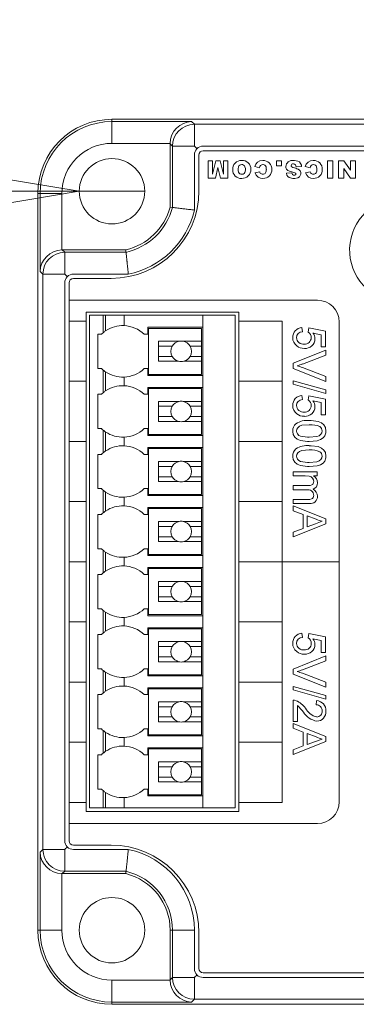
# Model space of a CAD drawing. Header units: inches. Extents: x 0.3 to 10.6, y 0.4 to 8.2.
# Tile 3 of 7: x 1.9 to 2.7, y 4.6 to 6.8. Entities that reach past the tile are written whole.
import ezdxf

# ---------------------------------------------------------------- set-up
doc = ezdxf.new("R2010")
doc.units = ezdxf.units.IN
doc.header["$MEASUREMENT"] = 0
doc.layers.add('FORMAT', color=7, linetype='Continuous', lineweight=0)
doc.styles.add('SLDTEXTSTYLE0', font='TXT', dxfattribs={"width": 0.75})
doc.dimstyles.new('SLDDIMSTYLE0', dxfattribs={"dimtxt": 0.25, "dimasz": 0.236, "dimexe": 0, "dimexo": 0.0625, "dimgap": 0.0625, "dimtad": 1, "dimtoh": 1, "dimdec": 3, "dimzin": 0, "dimdsep": 46, "dimtxsty": 'SLDTEXTSTYLE0', "dimblk1": 'CLOSED', "dimblk2": 'CLOSED', "dimsah": 1, "dimcen": 0.09, "dimadec": 0, "dimazin": 0, "dimtfac": 1, "dimtmove": 0, "dimatfit": 3, "dimldrblk": 'CLOSED', "dimfxl": 0, "dimtolj": 1, "dimtzin": 12, "dimarcsym": 0})

# ---------------------------------------------------------------- blocks, each defined once
blk = doc.blocks.new('_Closed')
at = {"color": 0, "linetype": 'ByBlock', "lineweight": -2}
for p, q in [((-1, 0.166667), (0, 0)), ((-1, 0.166667), (-1, -0.166667)), ((0, 0), (-1, -0.166667)), ((0, 0), (-1, 0))]:
    blk.add_line(p, q, dxfattribs=at)
blk = doc.blocks.new('*D3')
at = {"layer": 'FORMAT'}
for q in [(0.3395, 6.4343), (2.1839, 6.4343)]:
    blk.add_line((2.0339, 6.4343), q, dxfattribs=at)
for centre, start, end in [((0.7988, 6.6294), 153.4349, 206.5651), ((1.3383, 6.6294), 333.4349, 26.5651)]:
    blk.add_arc(centre, 0.4437, start, end, dxfattribs=at)
at = {"layer": 'FORMAT', "xscale": 0.236, "yscale": 0.236, "rotation": 359.9999999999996}
blk.add_blockref('_Closed', (2.0339, 6.4343, -0.1075), dxfattribs=at)
at = {"layer": 'FORMAT', "char_height": 0.25, "attachment_point": 1, "style": 'SLDTEXTSTYLE0'}
for s, insert in [('%%c', (0.4645, 6.7503)), ('0.150', (0.8415, 6.7503))]:
    blk.add_mtext(s, dxfattribs=dict(at, insert=insert))

msp = doc.modelspace()

# ---------------------------------------------------------------- linework, layer by layer
at = {"color": 7, "linetype": 'Continuous', "lineweight": 15}
for p, q in [((2.1089, 6.5993), (2.1089, 6.5941)), ((3.9889, 6.5993), (2.1089, 6.5993)), ((2.1089, 6.5941), (2.2915, 6.5941)), ((2.1089, 6.5941), (2.1089, 6.5441)), ((2.2915, 6.5941), (2.2978, 6.5878)), ((2.2978, 6.5878), (2.2978, 6.5378)), ((3.7998, 6.5878), (2.2978, 6.5878)), ((2.1089, 6.5441), (2.2424, 6.5441)), ((2.2424, 6.5433), (2.2478, 6.5378)), ((2.2424, 6.398), (2.2424, 6.5433)), ((2.2978, 6.5378), (2.2478, 6.5378)), ((2.2478, 6.5378), (2.2478, 6.3972)), ((2.3178, 6.5378), (3.7798, 6.5378)), ((3.7794, 6.5273), (2.3184, 6.5273)), ((2.2978, 6.3912), (2.2978, 6.5178)), ((2.3084, 6.5173), (2.3084, 6.4353)), ((2.3295, 6.4643), (2.3295, 6.5043)), ((2.3295, 6.5043), (2.3398, 6.5043)), ((2.3398, 6.5043), (2.3398, 6.4737)), ((2.3398, 6.4737), (2.3474, 6.5043)), ((2.352, 6.4886), (2.346, 6.4643)), ((2.3474, 6.5043), (2.3567, 6.5043)), ((2.358, 6.4643), (2.352, 6.4886)), ((2.3567, 6.5043), (2.3643, 6.4737)), ((2.3643, 6.4737), (2.3643, 6.5043)), ((2.3643, 6.5043), (2.3746, 6.5043)), ((2.3746, 6.5043), (2.3746, 6.4643)), ((2.4473, 6.4877), (2.4364, 6.4909)), ((2.4864, 6.4929), (2.4864, 6.5043)), ((2.4864, 6.5043), (2.4973, 6.5043)), ((2.4973, 6.4929), (2.4864, 6.4929)), ((2.4973, 6.5043), (2.4973, 6.4929)), ((2.5438, 6.491), (2.5313, 6.4903)), ((2.5632, 6.4877), (2.5523, 6.4909)), ((2.6029, 6.4643), (2.6029, 6.5043)), ((2.6029, 6.5043), (2.6154, 6.5043)), ((2.6154, 6.5043), (2.6154, 6.4643)), ((2.6286, 6.4643), (2.6286, 6.5043)), ((2.6286, 6.5043), (2.6405, 6.5043)), ((2.6405, 6.5043), (2.6556, 6.4823)), ((2.6557, 6.4643), (2.6405, 6.4864)), ((2.6405, 6.4864), (2.6405, 6.4643)), ((2.6556, 6.4823), (2.6556, 6.5043)), ((2.6556, 6.5043), (2.667, 6.5043)), ((2.667, 6.5043), (2.667, 6.4643)), ((2.346, 6.4643), (2.3295, 6.4643)), ((2.3746, 6.4643), (2.358, 6.4643)), ((2.4369, 6.4764), (2.4478, 6.4788)), ((2.509, 6.4755), (2.5215, 6.4762)), ((2.5528, 6.4764), (2.5637, 6.4788)), ((2.6154, 6.4643), (2.6029, 6.4643)), ((2.6405, 6.4643), (2.6286, 6.4643)), ((2.667, 6.4643), (2.6557, 6.4643)), ((1.9389, 6.4293), (1.9389, 4.7393)), ((1.9442, 6.4293), (1.9389, 6.4293)), ((1.9442, 6.2505), (1.9442, 6.4293)), ((1.9942, 6.4293), (1.9442, 6.4293)), ((1.9942, 6.2996), (1.9942, 6.4293)), ((2.0005, 6.2942), (1.995, 6.2996)), ((1.995, 6.2996), (2.1404, 6.2996)), ((2.0005, 6.2942), (2.0005, 6.2442)), ((2.141, 6.2942), (2.0005, 6.2942)), ((1.9505, 6.2442), (1.9442, 6.2505)), ((1.9505, 6.2442), (1.9505, 4.9245)), ((2.0005, 6.2442), (1.9505, 6.2442)), ((2.1074, 6.2343), (2.0204, 6.2343)), ((2.0205, 6.2442), (2.1463, 6.2442)), ((2.0005, 4.9445), (2.0005, 6.2242)), ((2.0104, 6.2243), (2.0104, 6.1843)), ((2.0104, 6.1843), (2.5799, 6.1843)), ((2.0104, 6.1363), (2.0104, 6.1843)), ((2.0499, 6.1568), (2.3999, 6.1568)), ((2.0499, 6.1363), (2.0499, 6.1568)), ((2.057, 6.1497), (2.057, 5.0198)), ((2.0885, 6.1497), (2.057, 6.1497)), ((2.0885, 6.1099), (2.0885, 6.1497)), ((2.0944, 6.1497), (2.0885, 6.1497)), ((2.0944, 6.1142), (2.0944, 6.1497)), ((2.1365, 6.1497), (2.0944, 6.1497)), ((2.1365, 6.126), (2.1365, 6.1497)), ((2.3169, 6.1497), (2.1365, 6.1497)), ((2.3169, 6.1222), (2.3169, 6.1497)), ((2.3917, 6.1497), (2.3169, 6.1497)), ((2.3917, 6.1497), (2.3917, 5.0198)), ((2.3999, 6.1568), (2.3999, 6.1363)), ((2.0104, 6.1363), (2.0104, 5.9983)), ((2.0104, 6.1363), (2.0499, 6.1363)), ((2.0499, 5.9983), (2.0499, 6.1363)), ((2.1909, 6.1222), (2.1909, 6.1064)), ((2.1909, 6.1222), (2.3169, 6.1222)), ((2.3169, 6.0119), (2.3169, 6.1222)), ((2.3999, 6.1363), (2.4994, 6.1363)), ((2.3999, 6.1363), (2.3999, 5.9983)), ((2.4994, 6.1363), (2.4994, 5.9983)), ((2.5446, 6.1218), (2.5456, 6.1122)), ((2.559, 6.1113), (2.56, 6.1209)), ((2.56, 6.1209), (2.5985, 6.1132)), ((2.6299, 6.1343), (2.6299, 5.5843)), ((2.0846, 6.1064), (2.0767, 6.1064)), ((2.0767, 6.0277), (2.0767, 6.1064)), ((2.1909, 6.1064), (2.183, 6.1064)), ((2.1928, 6.1198), (2.1928, 6.0143)), ((2.3141, 6.1198), (2.1928, 6.1198)), ((2.3141, 6.0903), (2.3141, 6.1198)), ((2.5889, 6.1053), (2.5694, 6.1091)), ((2.5889, 6.0776), (2.5889, 6.1053)), ((2.5985, 6.1132), (2.5985, 6.0776)), ((2.2157, 6.0903), (2.2633, 6.0903)), ((2.2157, 6.0442), (2.2157, 6.0903)), ((2.2157, 6.0788), (2.2472, 6.0788)), ((2.2719, 6.0903), (2.3141, 6.0903)), ((2.2881, 6.0788), (2.3141, 6.0788)), ((2.3141, 6.0788), (2.3141, 6.0903)), ((2.3141, 6.0552), (2.3141, 6.0788)), ((2.5985, 6.0776), (2.5889, 6.0776)), ((2.2472, 6.0552), (2.2157, 6.0552)), ((2.2881, 6.0552), (2.3141, 6.0552)), ((2.3141, 6.0442), (2.3141, 6.0552)), ((2.5244, 6.0396), (2.5994, 6.0698)), ((2.5994, 6.0584), (2.5457, 6.038)), ((2.5994, 6.0698), (2.5994, 6.0584)), ((2.2616, 6.0442), (2.2157, 6.0442)), ((2.3141, 6.0442), (2.2737, 6.0442)), ((2.3141, 6.0143), (2.3141, 6.0442)), ((2.5244, 6.0281), (2.5244, 6.0396)), ((2.0767, 6.0277), (2.0846, 6.0277)), ((2.0885, 5.9721), (2.0885, 6.0242)), ((2.0944, 5.9764), (2.0944, 6.0198)), ((2.1365, 5.9882), (2.1365, 6.008)), ((2.1909, 6.0277), (2.183, 6.0277)), ((2.1909, 6.0119), (2.1909, 6.0277)), ((2.1909, 6.0119), (2.3169, 6.0119)), ((2.1928, 6.0143), (2.3141, 6.0143)), ((2.3169, 5.9844), (2.3169, 6.0119)), ((2.5994, 5.9979), (2.5244, 6.0281)), ((2.5457, 6.0298), (2.5994, 6.0093)), ((2.5994, 6.0093), (2.5994, 5.9979)), ((2.0104, 5.9983), (2.0499, 5.9983)), ((2.0104, 5.9983), (2.0104, 5.8603)), ((2.0499, 5.8603), (2.0499, 5.9983)), ((2.4994, 5.9983), (2.3999, 5.9983)), ((2.3999, 5.9983), (2.3999, 5.8603)), ((2.4994, 5.8603), (2.4994, 5.9983)), ((2.5244, 5.9918), (2.5244, 5.9997)), ((2.5244, 5.9997), (2.5994, 5.9786)), ((2.5994, 5.9706), (2.5244, 5.9918)), ((2.0846, 5.9686), (2.0767, 5.9686)), ((2.0767, 5.8899), (2.0767, 5.9686)), ((2.1909, 5.9686), (2.183, 5.9686)), ((2.3169, 5.9844), (2.1909, 5.9844)), ((2.1909, 5.9686), (2.1909, 5.9844)), ((2.1928, 5.982), (2.1928, 5.8765)), ((2.3141, 5.982), (2.1928, 5.982)), ((2.3141, 5.9524), (2.3141, 5.982)), ((2.3169, 5.8741), (2.3169, 5.9844)), ((2.5446, 5.9661), (2.5456, 5.9565)), ((2.559, 5.9555), (2.56, 5.9651)), ((2.56, 5.9651), (2.5985, 5.9574)), ((2.5994, 5.9786), (2.5994, 5.9706)), ((2.2157, 5.9524), (2.2631, 5.9524)), ((2.2157, 5.9064), (2.2157, 5.9524)), ((2.2157, 5.941), (2.2472, 5.941)), ((2.2722, 5.9524), (2.3141, 5.9524)), ((2.2881, 5.941), (2.3141, 5.941)), ((2.3141, 5.941), (2.3141, 5.9524)), ((2.3141, 5.9174), (2.3141, 5.941)), ((2.5889, 5.9496), (2.5694, 5.9534)), ((2.5889, 5.9218), (2.5889, 5.9496)), ((2.5985, 5.9574), (2.5985, 5.9218)), ((2.2472, 5.9174), (2.2157, 5.9174)), ((2.2881, 5.9174), (2.3141, 5.9174)), ((2.3141, 5.9064), (2.3141, 5.9174)), ((2.5985, 5.9218), (2.5889, 5.9218)), ((2.2618, 5.9064), (2.2157, 5.9064)), ((2.3141, 5.9064), (2.2735, 5.9064)), ((2.3141, 5.8765), (2.3141, 5.9064)), ((2.0767, 5.8899), (2.0846, 5.8899)), ((2.0885, 5.8343), (2.0885, 5.8864)), ((2.0944, 5.8386), (2.0944, 5.882)), ((2.1909, 5.8899), (2.183, 5.8899)), ((2.1909, 5.8741), (2.1909, 5.8899)), ((2.1909, 5.8741), (2.3169, 5.8741)), ((2.1928, 5.8765), (2.3141, 5.8765)), ((2.3169, 5.8466), (2.3169, 5.8741)), ((2.0104, 5.8603), (2.0499, 5.8603)), ((2.0104, 5.8603), (2.0104, 5.7223)), ((2.0499, 5.7223), (2.0499, 5.8603)), ((2.1365, 5.8505), (2.1365, 5.8702)), ((2.3999, 5.8603), (2.4994, 5.8603)), ((2.3999, 5.8603), (2.3999, 5.7223)), ((2.4994, 5.8603), (2.4994, 5.7223)), ((2.0846, 5.8308), (2.0767, 5.8308)), ((2.0767, 5.7521), (2.0767, 5.8308)), ((2.1909, 5.8308), (2.183, 5.8308)), ((2.3169, 5.8466), (2.1909, 5.8466)), ((2.1909, 5.8308), (2.1909, 5.8466)), ((2.1928, 5.8442), (2.1928, 5.7387)), ((2.3141, 5.8442), (2.1928, 5.8442)), ((2.3141, 5.8146), (2.3141, 5.8442)), ((2.3169, 5.7363), (2.3169, 5.8466)), ((2.2157, 5.8146), (2.2631, 5.8146)), ((2.2157, 5.7686), (2.2157, 5.8146)), ((2.2722, 5.8146), (2.3141, 5.8146)), ((2.3141, 5.8032), (2.3141, 5.8146)), ((2.2157, 5.8032), (2.2472, 5.8032)), ((2.2881, 5.8032), (2.3141, 5.8032)), ((2.3141, 5.7796), (2.3141, 5.8032)), ((2.5244, 5.7813), (2.5244, 5.791)), ((2.5244, 5.791), (2.5792, 5.791)), ((2.5792, 5.791), (2.5792, 5.7813)), ((2.2472, 5.7796), (2.2157, 5.7796)), ((2.2618, 5.7686), (2.2157, 5.7686)), ((2.3141, 5.7686), (2.2735, 5.7686)), ((2.2881, 5.7796), (2.3141, 5.7796)), ((2.3141, 5.7686), (2.3141, 5.7796)), ((2.3141, 5.7387), (2.3141, 5.7686)), ((2.5523, 5.7813), (2.5244, 5.7813)), ((2.5244, 5.7496), (2.5244, 5.7592)), ((2.5244, 5.7592), (2.5594, 5.7592)), ((2.5792, 5.7813), (2.5707, 5.7813)), ((2.0767, 5.7521), (2.0846, 5.7521)), ((2.0885, 5.6965), (2.0885, 5.7486)), ((2.0944, 5.7009), (2.0944, 5.7442)), ((2.1909, 5.7521), (2.183, 5.7521)), ((2.1909, 5.7363), (2.1909, 5.7521)), ((2.1928, 5.7387), (2.3141, 5.7387)), ((2.5557, 5.7496), (2.5244, 5.7496)), ((2.0104, 5.7223), (2.0499, 5.7223)), ((2.0104, 5.7223), (2.0104, 5.5843)), ((2.0499, 5.5843), (2.0499, 5.7223)), ((2.1365, 5.7127), (2.1365, 5.7324)), ((2.1909, 5.7363), (2.3169, 5.7363)), ((2.3169, 5.7088), (2.3169, 5.7363)), ((2.4994, 5.7223), (2.3999, 5.7223)), ((2.3999, 5.7223), (2.3999, 5.5843)), ((2.4994, 5.5843), (2.4994, 5.7223)), ((2.5244, 5.7179), (2.5244, 5.7275)), ((2.5244, 5.7275), (2.5583, 5.7275)), ((2.5619, 5.7179), (2.5244, 5.7179)), ((2.0846, 5.693), (2.0767, 5.693)), ((2.0767, 5.6143), (2.0767, 5.693)), ((2.1909, 5.693), (2.183, 5.693)), ((2.3169, 5.7088), (2.1909, 5.7088)), ((2.1909, 5.693), (2.1909, 5.7088)), ((2.1928, 5.7064), (2.1928, 5.6009)), ((2.3141, 5.7064), (2.1928, 5.7064)), ((2.3141, 5.6768), (2.3141, 5.7064)), ((2.3169, 5.5985), (2.3169, 5.7088)), ((2.5244, 5.7129), (2.5244, 5.7016)), ((2.5244, 5.7129), (2.5994, 5.6831)), ((2.5244, 5.7016), (2.5475, 5.6931)), ((2.5475, 5.6611), (2.5475, 5.6931)), ((2.2157, 5.6768), (2.2631, 5.6768)), ((2.2157, 5.6308), (2.2157, 5.6768)), ((2.2722, 5.6768), (2.3141, 5.6768)), ((2.3141, 5.6654), (2.3141, 5.6768)), ((2.5994, 5.6712), (2.5244, 5.6414)), ((2.5562, 5.6899), (2.5769, 5.6823)), ((2.5562, 5.6643), (2.5562, 5.6899)), ((2.5759, 5.6716), (2.5562, 5.6643)), ((2.5994, 5.6831), (2.5994, 5.6712)), ((2.2157, 5.6654), (2.2472, 5.6654)), ((2.2881, 5.6654), (2.3141, 5.6654)), ((2.3141, 5.6418), (2.3141, 5.6654)), ((2.5244, 5.6526), (2.5475, 5.6611)), ((2.5244, 5.6414), (2.5244, 5.6526)), ((2.2472, 5.6418), (2.2157, 5.6418)), ((2.2618, 5.6308), (2.2157, 5.6308)), ((2.3141, 5.6308), (2.2735, 5.6308)), ((2.2881, 5.6418), (2.3141, 5.6418)), ((2.3141, 5.6308), (2.3141, 5.6418)), ((2.3141, 5.6009), (2.3141, 5.6308)), ((2.0767, 5.6143), (2.0846, 5.6143)), ((2.0885, 5.5587), (2.0885, 5.6108)), ((2.0944, 5.5631), (2.0944, 5.6064)), ((2.1909, 5.6143), (2.183, 5.6143)), ((2.1909, 5.5985), (2.1909, 5.6143)), ((2.0104, 5.5843), (2.0499, 5.5843)), ((2.0104, 5.5843), (2.0104, 5.4463)), ((2.0499, 5.4463), (2.0499, 5.5843)), ((2.1365, 5.5749), (2.1365, 5.5946)), ((2.1909, 5.5985), (2.3169, 5.5985)), ((2.1928, 5.6009), (2.3141, 5.6009)), ((2.3169, 5.571), (2.3169, 5.5985)), ((2.3999, 5.5843), (2.4994, 5.5843)), ((2.3999, 5.5843), (2.3999, 5.4463)), ((2.4994, 5.5843), (2.4994, 5.4463)), ((2.6299, 5.5843), (2.4994, 5.5843)), ((2.6299, 5.5843), (2.6299, 5.0338)), ((2.3169, 5.571), (2.1909, 5.571)), ((2.1909, 5.5552), (2.1909, 5.571)), ((2.1928, 5.5686), (2.1928, 5.4631)), ((2.3141, 5.5686), (2.1928, 5.5686)), ((2.3141, 5.539), (2.3141, 5.5686)), ((2.3169, 5.4607), (2.3169, 5.571)), ((2.0846, 5.5552), (2.0767, 5.5552)), ((2.0767, 5.4765), (2.0767, 5.5552)), ((2.1909, 5.5552), (2.183, 5.5552)), ((2.2157, 5.539), (2.2631, 5.539)), ((2.2157, 5.493), (2.2157, 5.539)), ((2.2722, 5.539), (2.3141, 5.539)), ((2.3141, 5.5276), (2.3141, 5.539)), ((2.2157, 5.5276), (2.2472, 5.5276)), ((2.2881, 5.5276), (2.3141, 5.5276)), ((2.3141, 5.504), (2.3141, 5.5276)), ((2.2472, 5.504), (2.2157, 5.504)), ((2.2618, 5.493), (2.2157, 5.493)), ((2.3141, 5.493), (2.2735, 5.493)), ((2.2881, 5.504), (2.3141, 5.504)), ((2.3141, 5.493), (2.3141, 5.504)), ((2.3141, 5.4631), (2.3141, 5.493)), ((2.0767, 5.4765), (2.0846, 5.4765)), ((2.0885, 5.4209), (2.0885, 5.473)), ((2.0944, 5.4253), (2.0944, 5.4687)), ((2.1909, 5.4765), (2.183, 5.4765)), ((2.1909, 5.4607), (2.1909, 5.4765)), ((2.0104, 5.4463), (2.0499, 5.4463)), ((2.0104, 5.4463), (2.0104, 5.3083)), ((2.0499, 5.3083), (2.0499, 5.4463)), ((2.1365, 5.4371), (2.1365, 5.4569)), ((2.1909, 5.4607), (2.3169, 5.4607)), ((2.1928, 5.4631), (2.3141, 5.4631)), ((2.3169, 5.4332), (2.3169, 5.4607)), ((2.4994, 5.4463), (2.3999, 5.4463)), ((2.3999, 5.4463), (2.3999, 5.3083)), ((2.4994, 5.3083), (2.4994, 5.4463)), ((2.3169, 5.4332), (2.1909, 5.4332)), ((2.1909, 5.4174), (2.1909, 5.4332)), ((2.1928, 5.4308), (2.1928, 5.3253)), ((2.3141, 5.4308), (2.1928, 5.4308)), ((2.3141, 5.4012), (2.3141, 5.4308)), ((2.3169, 5.3229), (2.3169, 5.4332)), ((2.5456, 5.411), (2.5446, 5.4206)), ((2.0846, 5.4174), (2.0767, 5.4174)), ((2.0767, 5.3387), (2.0767, 5.4174)), ((2.1909, 5.4174), (2.183, 5.4174)), ((2.2157, 5.4012), (2.2631, 5.4012)), ((2.2157, 5.3552), (2.2157, 5.4012)), ((2.2722, 5.4012), (2.3141, 5.4012)), ((2.3141, 5.3898), (2.3141, 5.4012)), ((2.56, 5.4197), (2.559, 5.4101)), ((2.5985, 5.412), (2.56, 5.4197)), ((2.5694, 5.4079), (2.5889, 5.4041)), ((2.5889, 5.4041), (2.5889, 5.3764)), ((2.5985, 5.3764), (2.5985, 5.412)), ((2.2157, 5.3898), (2.2472, 5.3898)), ((2.2881, 5.3898), (2.3141, 5.3898)), ((2.3141, 5.3662), (2.3141, 5.3898)), ((2.5889, 5.3764), (2.5985, 5.3764)), ((2.2472, 5.3662), (2.2157, 5.3662)), ((2.2618, 5.3552), (2.2157, 5.3552)), ((2.3141, 5.3552), (2.2735, 5.3552)), ((2.2881, 5.3662), (2.3141, 5.3662)), ((2.3141, 5.3552), (2.3141, 5.3662)), ((2.3141, 5.3253), (2.3141, 5.3552)), ((2.5994, 5.3686), (2.5244, 5.3384)), ((2.5457, 5.3368), (2.5994, 5.3572)), ((2.5994, 5.3572), (2.5994, 5.3686)), ((2.0767, 5.3387), (2.0846, 5.3387)), ((2.0885, 5.2831), (2.0885, 5.3352)), ((2.0944, 5.2875), (2.0944, 5.3309)), ((2.1909, 5.3387), (2.183, 5.3387)), ((2.1909, 5.3229), (2.1909, 5.3387)), ((2.5244, 5.3384), (2.5244, 5.3269)), ((2.0104, 5.3083), (2.0499, 5.3083)), ((2.0104, 5.3083), (2.0104, 5.1703)), ((2.0499, 5.1703), (2.0499, 5.3083)), ((2.1365, 5.2993), (2.1365, 5.3191)), ((2.1909, 5.3229), (2.3169, 5.3229)), ((2.1928, 5.3253), (2.3141, 5.3253)), ((2.3169, 5.2954), (2.3169, 5.3229)), ((2.3999, 5.3083), (2.4994, 5.3083)), ((2.3999, 5.3083), (2.3999, 5.1703)), ((2.4994, 5.3083), (2.4994, 5.1703)), ((2.5244, 5.3269), (2.5994, 5.2967)), ((2.5994, 5.3081), (2.5457, 5.3286)), ((2.5994, 5.2967), (2.5994, 5.3081)), ((2.3169, 5.2954), (2.1909, 5.2954)), ((2.1909, 5.2796), (2.1909, 5.2954)), ((2.1928, 5.293), (2.1928, 5.1875)), ((2.3141, 5.293), (2.1928, 5.293)), ((2.3141, 5.2634), (2.3141, 5.293)), ((2.3169, 5.1851), (2.3169, 5.2954)), ((2.5244, 5.2906), (2.5244, 5.2985)), ((2.5244, 5.2985), (2.5994, 5.2774)), ((2.5994, 5.2694), (2.5244, 5.2906)), ((2.0846, 5.2796), (2.0767, 5.2796)), ((2.0767, 5.2009), (2.0767, 5.2796)), ((2.1909, 5.2796), (2.183, 5.2796)), ((2.2157, 5.2634), (2.2631, 5.2634)), ((2.2157, 5.2174), (2.2157, 5.2634)), ((2.2722, 5.2634), (2.3141, 5.2634)), ((2.3141, 5.252), (2.3141, 5.2634)), ((2.5244, 5.2668), (2.5244, 5.2177)), ((2.5783, 5.2658), (2.5773, 5.2562)), ((2.5994, 5.2774), (2.5994, 5.2694)), ((2.2157, 5.252), (2.2472, 5.252)), ((2.2881, 5.252), (2.3141, 5.252)), ((2.3141, 5.2284), (2.3141, 5.252)), ((2.534, 5.2177), (2.534, 5.2544)), ((2.2472, 5.2284), (2.2157, 5.2284)), ((2.2618, 5.2174), (2.2157, 5.2174)), ((2.3141, 5.2174), (2.2735, 5.2174)), ((2.2881, 5.2284), (2.3141, 5.2284)), ((2.3141, 5.2174), (2.3141, 5.2284)), ((2.3141, 5.1875), (2.3141, 5.2174)), ((2.5244, 5.2177), (2.534, 5.2177)), ((2.0767, 5.2009), (2.0846, 5.2009)), ((2.0885, 5.1453), (2.0885, 5.1974)), ((2.1909, 5.2009), (2.183, 5.2009)), ((2.1909, 5.1851), (2.1909, 5.2009)), ((2.5244, 5.2024), (2.5244, 5.2136)), ((2.5244, 5.2136), (2.5994, 5.1838)), ((2.5475, 5.1938), (2.5244, 5.2024)), ((2.0944, 5.1497), (2.0944, 5.1931)), ((2.1365, 5.1615), (2.1365, 5.1813)), ((2.1909, 5.1851), (2.3169, 5.1851)), ((2.1928, 5.1875), (2.3141, 5.1875)), ((2.3169, 5.1576), (2.3169, 5.1851)), ((2.5994, 5.1719), (2.5244, 5.1421)), ((2.5475, 5.1619), (2.5475, 5.1938)), ((2.5769, 5.183), (2.5562, 5.1906)), ((2.5562, 5.1906), (2.5562, 5.165)), ((2.5562, 5.165), (2.5759, 5.1723)), ((2.5908, 5.1778), (2.5759, 5.1723)), ((2.5994, 5.1838), (2.5994, 5.1719)), ((2.0104, 5.1703), (2.0499, 5.1703)), ((2.0104, 5.1703), (2.0104, 5.0323)), ((2.0499, 5.0323), (2.0499, 5.1703)), ((2.3169, 5.1576), (2.1909, 5.1576)), ((2.1909, 5.1418), (2.1909, 5.1576)), ((2.1928, 5.1552), (2.1928, 5.0497)), ((2.3141, 5.1552), (2.1928, 5.1552)), ((2.3141, 5.1256), (2.3141, 5.1552)), ((2.3169, 5.0474), (2.3169, 5.1576)), ((2.4994, 5.1703), (2.3999, 5.1703)), ((2.3999, 5.1703), (2.3999, 5.0323)), ((2.4994, 5.0323), (2.4994, 5.1703)), ((2.5244, 5.1533), (2.5475, 5.1619)), ((2.5244, 5.1421), (2.5244, 5.1533)), ((2.0846, 5.1418), (2.0767, 5.1418)), ((2.0767, 5.0631), (2.0767, 5.1418)), ((2.1909, 5.1418), (2.183, 5.1418)), ((2.2157, 5.1256), (2.2631, 5.1256)), ((2.2157, 5.0796), (2.2157, 5.1256)), ((2.2157, 5.1142), (2.2472, 5.1142)), ((2.2722, 5.1256), (2.3141, 5.1256)), ((2.2881, 5.1142), (2.3141, 5.1142)), ((2.3141, 5.1142), (2.3141, 5.1256)), ((2.3141, 5.0906), (2.3141, 5.1142)), ((2.2472, 5.0906), (2.2157, 5.0906)), ((2.2881, 5.0906), (2.3141, 5.0906)), ((2.3141, 5.0796), (2.3141, 5.0906)), ((2.0767, 5.0631), (2.0846, 5.0631)), ((2.0885, 5.0596), (2.0885, 5.0198)), ((2.183, 5.0631), (2.1909, 5.0631)), ((2.1909, 5.0631), (2.1909, 5.0474)), ((2.2618, 5.0796), (2.2157, 5.0796)), ((2.3141, 5.0796), (2.2735, 5.0796)), ((2.3141, 5.0497), (2.3141, 5.0796)), ((2.0944, 5.0553), (2.0944, 5.0198)), ((2.1365, 5.0198), (2.1365, 5.0435)), ((2.3169, 5.0474), (2.1909, 5.0474)), ((2.1928, 5.0497), (2.3141, 5.0497)), ((2.3169, 5.0198), (2.3169, 5.0474)), ((2.0104, 5.0323), (2.0499, 5.0323)), ((2.0104, 5.0323), (2.0104, 4.9838)), ((2.0499, 5.0118), (2.0499, 5.0323)), ((2.057, 5.0198), (2.0885, 5.0198)), ((2.0944, 5.0198), (2.0885, 5.0198)), ((2.1365, 5.0198), (2.0944, 5.0198)), ((2.3169, 5.0198), (2.1365, 5.0198)), ((2.3917, 5.0198), (2.3169, 5.0198)), ((2.3999, 5.0323), (2.4994, 5.0323)), ((2.3999, 5.0323), (2.3999, 5.0118)), ((2.3999, 5.0118), (2.0499, 5.0118)), ((2.5799, 4.9838), (2.0104, 4.9838)), ((2.0104, 4.9838), (2.0104, 4.9443)), ((1.9442, 4.9182), (1.9505, 4.9245)), ((1.9505, 4.9245), (2.0005, 4.9245)), ((2.0005, 4.9245), (2.0005, 4.8745)), ((2.0204, 4.9343), (2.1074, 4.9343)), ((2.1464, 4.9245), (2.0205, 4.9245)), ((1.9442, 4.7393), (1.9442, 4.9182)), ((1.9942, 4.7393), (1.9942, 4.869)), ((1.995, 4.869), (2.0005, 4.8745)), ((2.1404, 4.869), (1.995, 4.869)), ((2.0005, 4.8745), (2.141, 4.8745)), ((1.9389, 4.7393), (1.9442, 4.7393)), ((1.9442, 4.7393), (1.9942, 4.7393)), ((2.2424, 4.7394), (2.2478, 4.7394)), ((2.2424, 4.6254), (2.2424, 4.7394)), ((2.2978, 4.7394), (2.2478, 4.7394)), ((2.2478, 4.7394), (2.2478, 4.6309)), ((2.2978, 4.6509), (2.2978, 4.7394)), ((2.3084, 4.7333), (2.3084, 4.6513)), ((2.2478, 4.6309), (2.2424, 4.6254)), ((2.2478, 4.6309), (2.2978, 4.6309)), ((2.2978, 4.6309), (2.2978, 4.5809)), ((3.7798, 4.6309), (2.3178, 4.6309)), ((2.3184, 4.6413), (2.8119, 4.6413)), ((2.2424, 4.6246), (2.1089, 4.6246)), ((2.1089, 4.6246), (2.1089, 4.5746)), ((2.1089, 4.5746), (2.1089, 4.5693)), ((2.2915, 4.5746), (2.1089, 4.5746)), ((2.1089, 4.5693), (3.9889, 4.5693)), ((2.2978, 4.5809), (2.2915, 4.5746)), ((2.2978, 4.5809), (3.7998, 4.5809))]:
    msp.add_line(p, q, dxfattribs=at)
at = {"color": 7, "linetype": 'Continuous', "lineweight": 15, "flags": 128}
for points in [[(2.3037, 6.532), (2.3017, 6.5339), (2.2998, 6.5359), (2.2978, 6.5378)], [(2.5252, 6.5048), (2.5272, 6.5048), (2.5351, 6.5034), (2.5388, 6.5014), (2.5416, 6.4981), (2.5433, 6.4939), (2.5438, 6.491)], [(2.3982, 6.4838), (2.3983, 6.4858), (2.399, 6.4903), (2.4001, 6.4925), (2.4019, 6.4942), (2.4039, 6.4951), (2.4065, 6.4955)], [(2.4066, 6.4731), (2.4046, 6.4733), (2.4022, 6.4742), (2.4003, 6.4759), (2.3991, 6.478), (2.3983, 6.4822), (2.3982, 6.4838)], [(2.4065, 6.4955), (2.4085, 6.4953), (2.4109, 6.4943), (2.4128, 6.4926), (2.4139, 6.4905), (2.4148, 6.4862), (2.4149, 6.4843)], [(2.4149, 6.4843), (2.4148, 6.4823), (2.4135, 6.4771), (2.4121, 6.4752), (2.4101, 6.4738), (2.4077, 6.4732), (2.4066, 6.4731)], [(2.4629, 6.4841), (2.4628, 6.4861), (2.4622, 6.4903), (2.4613, 6.4924), (2.4596, 6.4942), (2.4578, 6.4951), (2.4552, 6.4955)], [(2.5257, 6.4774), (2.5238, 6.4778), (2.5161, 6.48), (2.5119, 6.4822), (2.5094, 6.4848), (2.5078, 6.488), (2.5074, 6.4912)], [(2.5788, 6.4841), (2.5787, 6.4861), (2.5781, 6.4903), (2.5772, 6.4924), (2.5756, 6.4942), (2.5737, 6.4951), (2.5712, 6.4955)], [(2.5253, 6.4638), (2.5233, 6.4638), (2.5154, 6.4656), (2.5123, 6.4678), (2.5102, 6.4709), (2.509, 6.4755)], [(2.5422, 6.4754), (2.542, 6.4734), (2.5408, 6.4702), (2.5386, 6.4674), (2.5348, 6.4652), (2.5286, 6.4639), (2.5253, 6.4638)], [(2.2424, 6.398), (2.2471, 6.3973), (2.2478, 6.3972)], [(2.1404, 6.2996), (2.141, 6.2949), (2.141, 6.2942)], [(2.0063, 6.2384), (2.0044, 6.2403), (2.0024, 6.2423), (2.0005, 6.2442)], [(2.5321, 5.8843), (2.5328, 5.8883), (2.5348, 5.8918), (2.5387, 5.8952), (2.5446, 5.8974), (2.5615, 5.8988)], [(2.5614, 5.9084), (2.5654, 5.9083), (2.5814, 5.9062), (2.5894, 5.9028), (2.5947, 5.8984), (2.5982, 5.8924), (2.5994, 5.8843)], [(2.5614, 5.8603), (2.5574, 5.8604), (2.5415, 5.8625), (2.5334, 5.8659), (2.528, 5.8704), (2.5246, 5.8766), (2.5235, 5.8829), (2.5235, 5.8843)], [(2.5615, 5.8699), (2.5575, 5.87), (2.5415, 5.8722), (2.5374, 5.8743), (2.5342, 5.8776), (2.5326, 5.8811), (2.5321, 5.8843)], [(2.5994, 5.8843), (2.5991, 5.8803), (2.5967, 5.8731), (2.5931, 5.8685), (2.5869, 5.8647), (2.5797, 5.8621), (2.5614, 5.8603)], [(2.5908, 5.8844), (2.5902, 5.8805), (2.5882, 5.8769), (2.5844, 5.8736), (2.5788, 5.8715), (2.5615, 5.8699)], [(2.5614, 5.8507), (2.5654, 5.8506), (2.5814, 5.8485), (2.5894, 5.8451), (2.5947, 5.8407), (2.5982, 5.8347), (2.5994, 5.8266)], [(2.5321, 5.8266), (2.5328, 5.8306), (2.5348, 5.8342), (2.5387, 5.8376), (2.5446, 5.8397), (2.5615, 5.8411)], [(2.5614, 5.8026), (2.5574, 5.8027), (2.5415, 5.8049), (2.5334, 5.8082), (2.528, 5.8128), (2.5246, 5.8189), (2.5235, 5.8252), (2.5235, 5.8266)], [(2.5615, 5.8122), (2.5575, 5.8123), (2.5415, 5.8145), (2.5374, 5.8166), (2.5342, 5.82), (2.5326, 5.8234), (2.5321, 5.8266)], [(2.5994, 5.8266), (2.5991, 5.8227), (2.5967, 5.8154), (2.5931, 5.8108), (2.5869, 5.807), (2.5797, 5.8044), (2.5614, 5.8026)], [(2.5908, 5.8268), (2.5902, 5.8228), (2.5882, 5.8192), (2.5844, 5.8159), (2.5788, 5.8138), (2.5615, 5.8122)], [(2.5715, 5.7684), (2.5709, 5.7724), (2.569, 5.776), (2.5658, 5.7789), (2.5615, 5.7805), (2.5523, 5.7813)], [(2.5594, 5.7592), (2.5634, 5.7595), (2.5673, 5.7606), (2.5692, 5.762), (2.5706, 5.7639), (2.5714, 5.7667), (2.5715, 5.7684)], [(2.5583, 5.7275), (2.5623, 5.7276), (2.5664, 5.7284), (2.5686, 5.7297), (2.5702, 5.7317), (2.5713, 5.7343), (2.5715, 5.7368)], [(2.0063, 4.9303), (2.0044, 4.9284), (2.0024, 4.9264), (2.0005, 4.9245)], [(2.1404, 4.869), (2.1409, 4.8736), (2.141, 4.8745)], [(2.3037, 4.6367), (2.3017, 4.6348), (2.2998, 4.6328), (2.2978, 4.6309)]]:
    msp.add_lwpolyline(points, dxfattribs=at)
at = {"color": 7, "linetype": 'Continuous', "lineweight": 15}
for centre in [(2.1089, 6.4343), (2.1089, 4.7393)]:
    msp.add_circle(centre, 0.075, dxfattribs=at)
for centre, radius, start, end in [((2.1089, 6.4293), 0.17, 90, 180), ((2.1089, 6.4293), 0.1648, 90, 180), ((2.2978, 6.5378), 0.05, 90.0204, 179.9796), ((2.3178, 6.5178), 0.02, 134.9996, 180.0004), ((2.3178, 6.5178), 0.02, 90.0008, 134.9994), ((2.3184, 6.5173), 0.01, 90, 180), ((2.4051, 6.4854), 0.0194, 87.0845, 184.2031), ((2.4077, 6.4852), 0.0197, 357.4136, 94.527), ((2.4532, 6.4877), 0.0171, 85.6193, 169.1552), ((2.4558, 6.4853), 0.0196, 356.7837, 93.7773), ((2.5226, 6.4898), 0.0152, 80.2491, 174.8044), ((2.5691, 6.4877), 0.0171, 85.6191, 169.1556), ((2.5717, 6.4853), 0.0196, 356.7837, 93.7775), ((2.4052, 6.4832), 0.0195, 177.6132, 274.1306), ((2.4078, 6.4833), 0.0196, 266.6498, 2.8768), ((2.4554, 6.4874), 0.00809, 91.0196, 177.9163), ((2.4562, 6.4829), 0.0192, 266.8652, 3.8451), ((2.4494, 6.483), 0.0135, 330.8142, 4.6912), ((2.5243, 6.4926), 0.00442, 81.861, 176.5765), ((2.5239, 6.4929), 0.004, 180.2607, 224.264), ((2.5289, 6.5017), 0.014, 235.7454, 262.7417), ((2.5252, 6.4912), 0.00585, 35.9597, 92.3407), ((2.5221, 6.4593), 0.0289, 54.9287, 79.9967), ((2.522, 6.4896), 0.0093, 3.8998, 32.3263), ((2.5323, 6.4754), 0.00992, 359.5225, 49.6492), ((2.5713, 6.4874), 0.00809, 91.0195, 177.9164), ((2.5721, 6.4829), 0.0192, 266.8651, 3.8451), ((2.5653, 6.483), 0.0135, 330.8142, 4.6912), ((2.4538, 6.4813), 0.0176, 196.3426, 274.4871), ((2.4573, 6.4813), 0.00981, 194.8537, 212.2428), ((2.4547, 6.4802), 0.00706, 215.1559, 270.5095), ((2.4551, 6.4804), 0.0073, 267.9798, 326.8309), ((2.5267, 6.4763), 0.00527, 180.7314, 271.9779), ((2.5241, 6.4662), 0.0113, 59.2384, 81.7528), ((2.5275, 6.4743), 0.00332, 259.8684, 357.6256), ((2.5285, 6.4741), 0.00227, 2.6695, 53.2498), ((2.5697, 6.4813), 0.0176, 196.3426, 274.487), ((2.5732, 6.4813), 0.00981, 194.8526, 212.244), ((2.5707, 6.4802), 0.00706, 215.1553, 270.5097), ((2.571, 6.4804), 0.0073, 267.9798, 326.8309), ((2.1074, 6.4353), 0.201, 270, 0), ((2.7739, 6.2993), 0.12, 90, 265.9522), ((2.1089, 6.4343), 0.1383, 283.1613, 344.7514), ((2.1089, 6.4343), 0.1438, 282.9087, 345.0446), ((2.1089, 6.4343), 0.1938, 281.1133, 347.127), ((2.0005, 6.2442), 0.05, 90.0204, 179.9796), ((2.0205, 6.2242), 0.02, 135.0009, 179.9991), ((2.0205, 6.2242), 0.02, 89.9998, 135.0002), ((2.0204, 6.2243), 0.01, 90, 180), ((2.5799, 6.1343), 0.05, 0, 90), ((2.1338, 6.0547), 0.0714, 87.8261, 123.4995), ((2.1338, 6.0547), 0.0714, 46.3972, 87.8264), ((2.5459, 6.0994), 0.0224, 93.2645, 182.269), ((2.1338, 6.0547), 0.0714, 129.3816, 133.6028), ((2.1338, 6.0547), 0.0714, 123.4993, 129.3816), ((2.5465, 6.0978), 0.023, 178.2693, 232.8538), ((2.5459, 6.0984), 0.0138, 91.3539, 179.8482), ((2.5479, 6.099), 0.0157, 181.9729, 276.3148), ((2.5509, 6.0982), 0.0148, 264.7303, 1.0846), ((2.5513, 6.099), 0.0145, 357.6322, 57.7301), ((2.5527, 6.0953), 0.0218, 1.3769, 39.6505), ((2.2676, 6.067), 0.0236, 150, 210), ((2.2676, 6.067), 0.0236, 100.4753, 150), ((2.2676, 6.067), 0.0236, 79.5247, 100.4753), ((2.2676, 6.067), 0.0236, 30, 79.5247), ((2.2676, 6.067), 0.0236, 330, 30), ((2.5496, 6.102), 0.0282, 232.7784, 271.0583), ((2.5517, 6.0965), 0.0228, 266.1845, 358.2039), ((2.2676, 6.067), 0.0236, 210, 255.1649), ((2.2676, 6.067), 0.0236, 284.8351, 330), ((2.2676, 6.067), 0.0236, 255.1649, 284.8351), ((2.4896, 6.183), 0.1554, 286.4174, 291.1335), ((2.4894, 5.8824), 0.1578, 69.0963, 73.7355), ((2.1338, 6.0793), 0.0714, 226.3972, 230.6184), ((2.1338, 6.0793), 0.0714, 230.6184, 236.5007), ((2.1338, 6.0793), 0.0714, 236.5008, 272.1737), ((2.1338, 6.0793), 0.0714, 272.1736, 313.6028), ((2.1338, 5.9169), 0.0714, 87.826, 123.4995), ((2.1338, 5.9169), 0.0714, 46.3972, 87.8264), ((2.1338, 5.9169), 0.0714, 129.3816, 133.6028), ((2.1338, 5.9169), 0.0714, 123.4993, 129.3816), ((2.5459, 5.9437), 0.0224, 93.2646, 182.269), ((2.2676, 5.9292), 0.0236, 150.1454, 210.1457), ((2.2676, 5.9292), 0.0236, 101.1473, 150.1454), ((2.2676, 5.9292), 0.0236, 78.8527, 101.1473), ((2.2676, 5.9292), 0.0236, 29.8546, 78.8527), ((2.2676, 5.9292), 0.0236, 329.8543, 29.8546), ((2.5465, 5.9421), 0.023, 178.2693, 232.8538), ((2.5459, 5.9427), 0.0138, 91.3539, 179.8483), ((2.5479, 5.9433), 0.0157, 181.9729, 276.3148), ((2.5509, 5.9424), 0.0148, 264.7303, 1.0845), ((2.5517, 5.9407), 0.0228, 266.1844, 358.2039), ((2.5513, 5.9433), 0.0145, 357.6324, 57.7299), ((2.5527, 5.9395), 0.0218, 1.3769, 39.6505), ((2.2676, 5.9292), 0.0236, 210.1457, 255.6655), ((2.2676, 5.9292), 0.0236, 284.3345, 329.8543), ((2.5496, 5.9462), 0.0282, 232.7783, 271.0585), ((2.2676, 5.9292), 0.0236, 255.6655, 284.3345), ((2.5446, 5.8851), 0.0212, 131.1719, 182.1582), ((2.5566, 5.8603), 0.0484, 84.2834, 122.4005), ((2.5645, 5.8461), 0.0528, 66.3551, 93.2921), ((2.1338, 5.9415), 0.0714, 226.3972, 230.6184), ((2.1338, 5.9415), 0.0714, 230.6184, 236.5007), ((2.1338, 5.9415), 0.0714, 236.5007, 272.1737), ((2.1338, 5.9415), 0.0714, 272.1736, 313.6028), ((2.5788, 5.8846), 0.012, 359.3968, 55.1056), ((2.1338, 5.7791), 0.0714, 87.8261, 123.4995), ((2.1338, 5.7791), 0.0714, 46.3972, 87.8264), ((2.5566, 5.8026), 0.0484, 84.2835, 122.4005), ((2.1338, 5.7791), 0.0714, 129.3816, 133.6028), ((2.1338, 5.7791), 0.0714, 123.4993, 129.3816), ((2.5446, 5.8274), 0.0212, 131.1719, 182.1582), ((2.5645, 5.7884), 0.0528, 66.3549, 93.2923), ((2.5788, 5.8269), 0.012, 359.3967, 55.1056), ((2.2676, 5.7914), 0.0236, 101.1473, 150.1454), ((2.2676, 5.7914), 0.0236, 78.8527, 101.1473), ((2.2676, 5.7914), 0.0236, 29.8546, 78.8527), ((2.2676, 5.7914), 0.0236, 150.1454, 210.1457), ((2.2676, 5.7914), 0.0236, 329.8543, 29.8546), ((2.2676, 5.7914), 0.0236, 210.1457, 255.6655), ((2.2676, 5.7914), 0.0236, 255.6655, 284.3345), ((2.2676, 5.7914), 0.0236, 284.3345, 329.8543), ((2.5658, 5.7649), 0.0145, 287.1633, 3.0113), ((2.5624, 5.7656), 0.0178, 0.3457, 62.2106), ((2.1338, 5.8038), 0.0714, 226.3972, 230.6184), ((2.1338, 5.8038), 0.0714, 230.6184, 236.5007), ((2.1338, 5.8038), 0.0714, 236.5007, 272.1737), ((2.1338, 5.8038), 0.0714, 272.1736, 313.6028), ((2.5581, 5.7364), 0.0134, 1.6012, 100.5512), ((2.5609, 5.7341), 0.0193, 1.2234, 61.7195), ((2.5638, 5.7341), 0.0164, 263.0787, 1.3095), ((2.1338, 5.6413), 0.0714, 129.3816, 133.6028), ((2.1338, 5.6413), 0.0714, 123.4993, 129.3816), ((2.1338, 5.6413), 0.0714, 87.8262, 123.4994), ((2.1338, 5.6413), 0.0714, 46.3972, 87.8264), ((2.2676, 5.6537), 0.0236, 101.1473, 150.1454), ((2.2676, 5.6537), 0.0236, 78.8527, 101.1473), ((2.2676, 5.6537), 0.0236, 29.8546, 78.8527), ((6.1012, -3.8344), 10.1387, 110.25755, 110.34736), ((2.6033, 5.7323), 0.0565, 242.1968, 257.2096), ((2.2676, 5.6537), 0.0236, 150.1454, 210.1457), ((2.2676, 5.6537), 0.0236, 329.8543, 29.8546), ((2.2676, 5.6537), 0.0236, 210.1457, 255.6655), ((2.2676, 5.6537), 0.0236, 255.6655, 284.3345), ((2.2676, 5.6537), 0.0236, 284.3345, 329.8543), ((2.1338, 5.666), 0.0714, 226.3972, 230.6184), ((2.1338, 5.666), 0.0714, 230.6184, 236.5007), ((2.1338, 5.666), 0.0714, 236.5007, 272.1737), ((2.1338, 5.666), 0.0714, 272.1736, 313.6028), ((2.1338, 5.5036), 0.0714, 129.3816, 133.6028), ((2.1338, 5.5036), 0.0714, 123.4993, 129.3816), ((2.1338, 5.5036), 0.0714, 87.8262, 123.4994), ((2.1338, 5.5036), 0.0714, 46.3972, 87.8264), ((2.2676, 5.5159), 0.0236, 101.1473, 150.1454), ((2.2676, 5.5159), 0.0236, 78.8527, 101.1473), ((2.2676, 5.5159), 0.0236, 29.8546, 78.8527), ((2.2676, 5.5159), 0.0236, 150.1454, 210.1457), ((2.2676, 5.5159), 0.0236, 329.8543, 29.8546), ((2.2676, 5.5159), 0.0236, 210.1457, 255.6655), ((2.2676, 5.5159), 0.0236, 255.6655, 284.3345), ((2.2676, 5.5159), 0.0236, 284.3345, 329.8543), ((2.1338, 5.5282), 0.0714, 226.3972, 230.6184), ((2.1338, 5.5282), 0.0714, 230.6184, 236.5007), ((2.1338, 5.5282), 0.0714, 236.5007, 272.1737), ((2.1338, 5.5282), 0.0714, 272.1736, 313.6028), ((2.1338, 5.3658), 0.0714, 129.3816, 133.6028), ((2.1338, 5.3658), 0.0714, 123.4993, 129.3816), ((2.1338, 5.3658), 0.0714, 87.8263, 123.4993), ((2.1338, 5.3658), 0.0714, 46.3972, 87.8264), ((2.5459, 5.3982), 0.0224, 93.224, 182.3096), ((2.2676, 5.3781), 0.0236, 101.1473, 150.1454), ((2.2676, 5.3781), 0.0236, 78.8527, 101.1473), ((2.2676, 5.3781), 0.0236, 29.8546, 78.8527), ((2.546, 5.3971), 0.0139, 91.8485, 179.3537), ((2.5512, 5.3978), 0.0146, 357.908, 57.4542), ((2.5528, 5.3941), 0.0216, 1.2096, 39.8178), ((2.2676, 5.3781), 0.0236, 150.1454, 210.1457), ((2.2676, 5.3781), 0.0236, 329.8543, 29.8546), ((2.5465, 5.3967), 0.0231, 178.3484, 232.7747), ((2.5477, 5.3976), 0.0155, 181.2165, 277.0712), ((2.5495, 5.4004), 0.0279, 232.5553, 271.2814), ((2.5511, 5.3968), 0.0147, 264.0949, 1.7199), ((2.5516, 5.3953), 0.0228, 266.2413, 358.1471), ((2.2676, 5.3781), 0.0236, 210.1457, 255.6655), ((2.2676, 5.3781), 0.0236, 255.6655, 284.3345), ((2.2676, 5.3781), 0.0236, 284.3345, 329.8543), ((2.1338, 5.3904), 0.0714, 226.3972, 230.6184), ((2.1338, 5.3904), 0.0714, 230.6184, 236.5007), ((2.1338, 5.3904), 0.0714, 236.5008, 272.1737), ((2.1338, 5.3904), 0.0714, 272.1736, 313.6028), ((2.4899, 5.4809), 0.1545, 286.4036, 291.1473), ((2.4894, 5.1811), 0.1578, 69.0963, 73.7354), ((2.1338, 5.228), 0.0714, 123.4993, 129.3816), ((2.1338, 5.228), 0.0714, 87.8264, 123.4992), ((2.1338, 5.228), 0.0714, 46.3972, 87.8264), ((2.1338, 5.228), 0.0714, 129.3816, 133.6028), ((2.2676, 5.2403), 0.0236, 101.1473, 150.1454), ((2.2676, 5.2403), 0.0236, 78.8527, 101.1473), ((2.2676, 5.2403), 0.0236, 29.8546, 78.8527), ((2.525, 5.248), 0.0188, 71.1018, 91.7354), ((2.5124, 5.2208), 0.0487, 34.6446, 67.4199), ((2.5768, 5.2432), 0.0227, 356.4293, 86.2662), ((2.2676, 5.2403), 0.0236, 150.1454, 210.1457), ((2.2676, 5.2403), 0.0236, 329.8543, 29.8546), ((2.4822, 5.1922), 0.081, 35.7647, 50.2361), ((2.5883, 5.2679), 0.0407, 208.4636, 256.2847), ((2.5777, 5.2431), 0.0131, 355.0464, 91.8438), ((2.5783, 5.2409), 0.0126, 271.6734, 5.1221), ((2.578, 5.2401), 0.0215, 271.8333, 4.3739), ((2.2676, 5.2403), 0.0236, 210.1457, 255.6655), ((2.2676, 5.2403), 0.0236, 255.6655, 284.3345), ((2.2676, 5.2403), 0.0236, 284.3345, 329.8543), ((2.588, 5.2656), 0.0478, 213.0891, 258.7724), ((2.1338, 5.2526), 0.0714, 226.3972, 230.6184), ((2.1338, 5.2526), 0.0714, 230.6184, 236.5007), ((2.1338, 5.2526), 0.0714, 272.1736, 313.6028), ((2.1338, 5.2526), 0.0714, 236.5008, 272.1737), ((2.603, 5.2322), 0.0557, 242.0902, 257.3163), ((2.1338, 5.0902), 0.0714, 123.4993, 129.3816), ((2.1338, 5.0902), 0.0714, 87.8261, 123.4994), ((2.1338, 5.0902), 0.0714, 46.3972, 87.8264), ((2.1338, 5.0902), 0.0714, 129.3816, 133.6028), ((2.2676, 5.1025), 0.0236, 150.1454, 210.1457), ((2.2676, 5.1025), 0.0236, 101.1473, 150.1454), ((2.2676, 5.1025), 0.0236, 78.8527, 101.1473), ((2.2676, 5.1025), 0.0236, 29.8546, 78.8527), ((2.2676, 5.1025), 0.0236, 329.8543, 29.8546), ((2.2676, 5.1025), 0.0236, 210.1457, 255.6655), ((2.2676, 5.1025), 0.0236, 284.3345, 329.8543), ((2.1338, 5.1148), 0.0714, 226.3972, 230.6184), ((2.1338, 5.1148), 0.0714, 230.6184, 236.5007), ((2.1338, 5.1148), 0.0714, 272.1736, 313.6028), ((2.2676, 5.1025), 0.0236, 255.6655, 284.3345), ((2.1338, 5.1148), 0.0714, 236.5006, 272.1737), ((2.5799, 5.0338), 0.05, 270, 0), ((2.0005, 4.9245), 0.05, 180.0204, 269.9796), ((2.0205, 4.9445), 0.02, 180.0008, 224.9994), ((2.0205, 4.9445), 0.02, 224.9996, 270.0004), ((2.0204, 4.9443), 0.01, 180, 270), ((2.1074, 4.7333), 0.201, 360, 90), ((2.1089, 4.7393), 0.1889, 0.0281, 78.5435), ((2.1089, 4.7393), 0.1335, 0.0398, 76.3608), ((2.1089, 4.7393), 0.1389, 0.0382, 76.632), ((2.1089, 4.7393), 0.17, 180, 270), ((2.1089, 4.7393), 0.1648, 180, 270), ((2.2978, 4.6309), 0.05, 180.0204, 269.9796), ((2.3178, 4.6509), 0.02, 179.9998, 225.0002), ((2.3178, 4.6509), 0.02, 225.0008, 269.999), ((2.3184, 4.6513), 0.01, 180, 270)]:
    msp.add_arc(centre, radius, start, end, dxfattribs=at)
for centre, major_axis, start_param, end_param in [((2.2915, 6.5441), (0.0192, 0.0464), 0.401502, 1.954845), ((1.9942, 6.2505), (0.0464, 0.0192), 1.186748, 2.740091), ((1.9942, 4.9182), (0.0464, -0.0192), 3.543095, 5.096438), ((2.2915, 4.6246), (-0.0192, 0.0464), 1.186748, 2.740091)]:
    msp.add_ellipse(centre, major_axis=major_axis, ratio=0.975619, start_param=start_param, end_param=end_param, dxfattribs=at)
for points in [[(1.9942, 6.4293), (1.9942, 6.4927), (2.0456, 6.5441), (2.1089, 6.5441)], [(2.2424, 6.5441), (2.2424, 6.5438), (2.2424, 6.5435), (2.2424, 6.5433)], [(1.995, 6.2996), (1.9947, 6.2996), (1.9944, 6.2996), (1.9942, 6.2996)], [(1.9942, 4.869), (1.9944, 4.869), (1.9947, 4.869), (1.995, 4.869)], [(2.1089, 4.6246), (2.0456, 4.6246), (1.9942, 4.676), (1.9942, 4.7393)], [(2.2424, 4.6254), (2.2424, 4.6251), (2.2424, 4.6249), (2.2424, 4.6246)]]:
    msp.add_open_spline(points, degree=3, dxfattribs=at)
for points, knots in [([(2.2978, 6.3912), (2.2966, 6.3913), (2.2939, 6.3916), (2.2895, 6.3921), (2.2843, 6.3927), (2.2772, 6.3936), (2.2697, 6.3945), (2.2625, 6.3954), (2.2571, 6.396), (2.2529, 6.3966), (2.25, 6.397), (2.2482, 6.3972), (2.248, 6.3972), (2.2478, 6.3972)], [0, 0, 0, 0, 0.047354, 0.104937, 0.172736, 0.250737, 0.396578, 0.500244, 0.611427, 0.716959, 0.816878, 0.911215, 1, 1, 1, 1]), ([(2.1463, 6.2442), (2.1461, 6.2457), (2.1459, 6.2485), (2.1455, 6.2526), (2.1451, 6.2564), (2.1447, 6.2599), (2.1444, 6.2632), (2.1441, 6.2661), (2.1438, 6.2688), (2.1436, 6.2711), (2.1434, 6.2732), (2.1432, 6.275), (2.143, 6.2766), (2.1428, 6.278), (2.1425, 6.2808), (2.1421, 6.2848), (2.1416, 6.289), (2.1413, 6.2919), (2.1411, 6.2938), (2.1411, 6.2941), (2.141, 6.2942)], [0, 0, 0, 0, 0.056305, 0.109643, 0.160013, 0.207415, 0.251849, 0.293315, 0.331812, 0.367341, 0.399901, 0.429493, 0.456115, 0.479769, 0.500454, 0.607109, 0.710371, 0.810258, 0.906794, 1, 1, 1, 1]), ([(2.1464, 4.9245), (2.1463, 4.9232), (2.1461, 4.9205), (2.1456, 4.916), (2.1451, 4.9109), (2.1443, 4.9038), (2.1435, 4.8963), (2.1427, 4.8891), (2.1421, 4.8837), (2.1416, 4.8795), (2.1413, 4.8766), (2.1411, 4.8749), (2.1411, 4.8746), (2.141, 4.8745)], [0, 0, 0, 0, 0.048181, 0.106038, 0.173561, 0.250739, 0.397467, 0.500242, 0.611594, 0.717218, 0.817144, 0.911397, 1, 1, 1, 1])]:
    msp.add_open_spline(points, degree=3, knots=knots, dxfattribs=at)

# ---------------------------------------------------------------- dimensions: what is measured, and where the dimension line sits
at = {"layer": 'FORMAT'}
dim = msp.add_diameter_dim_2p(p1=(2.1839, 6.4343), p2=(2.0339, 6.4343), text='(<>)', dimstyle='SLDDIMSTYLE0', dxfattribs=at)
dim.commit()
dim.dimension.update_dxf_attribs({"geometry": '*D3', "text_midpoint": (1.0504, 6.4343), "dimtype": 163})

doc.saveas('drawing.dxf')
